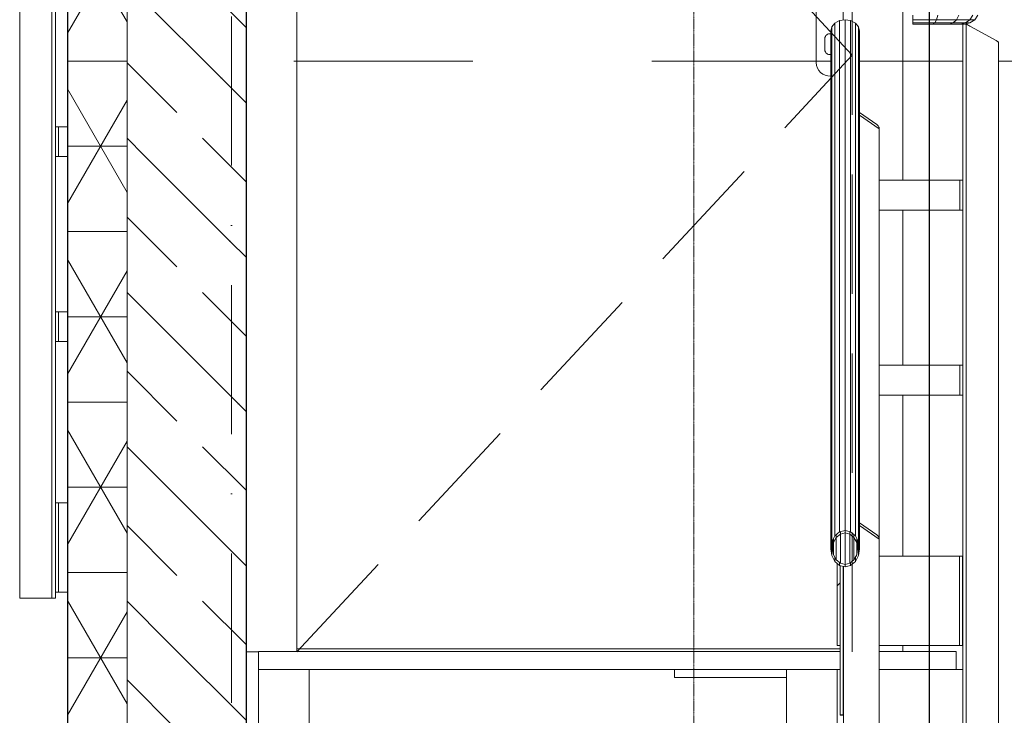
# Model space of a CAD drawing. Header units: millimetres. Extents: x -3176 to 162662, y -36434 to 57907.
# Tile 35 of 155: x 81999 to 83649, y 2904 to 4069. Entities that reach past the tile are written whole.
import ezdxf

# ---------------------------------------------------------------- set-up
doc = ezdxf.new("R2010")
doc.units = ezdxf.units.MM
for name, pattern in [('1-Sheet - 32170-CIV-6170-DW-2035-015-02 - PRZEKROJE A-A - B-B$0$A_Dash_3_0mm', [60, 30, -30]), ('1-Sheet - 32170-CIV-6170-DW-2035-015-02 - PRZEKROJE A-A - B-B$0$A_Dash_Dot_2_5mm_Axis', [45, 25, -10, 0, -10]), ('1-Sheet - 32170-CIV-6170-DW-2035-015-02 - PRZEKROJE A-A - B-B$0$A_Hidden_2_0mm', [30, 20, -10]), ('DASHED', [0.75, 0.5, -0.25])]:
    doc.linetypes.add(name, pattern=pattern)
doc.layers.get('0').update_dxf_attribs({"lineweight": 5})
for name, color, linetype, lineweight in [('!UG_kształtki', 10, 'Continuous', 30), ('!UG_Pomocnicza', 7, 'Continuous', 5), ('1-Sheet - 32170-CIV-6170-DW-2035-015-02 - PRZEKROJE A-A - B-B$0$A-AREA', 8, '1-Sheet - 32170-CIV-6170-DW-2035-015-02 - PRZEKROJE A-A - B-B$0$A_Dash_3_0mm', 0), ('1-Sheet - 32170-CIV-6170-DW-2035-015-02 - PRZEKROJE A-A - B-B$0$A-COLS', 8, 'Continuous', 0), ('1-Sheet - 32170-CIV-6170-DW-2035-015-02 - PRZEKROJE A-A - B-B$0$A-DETL', 8, 'Continuous', 0), ('1-Sheet - 32170-CIV-6170-DW-2035-015-02 - PRZEKROJE A-A - B-B$0$A-DOOR', 8, 'Continuous', 0), ('1-Sheet - 32170-CIV-6170-DW-2035-015-02 - PRZEKROJE A-A - B-B$0$A-FLOR-HRAL', 8, 'Continuous', 0), ('1-Sheet - 32170-CIV-6170-DW-2035-015-02 - PRZEKROJE A-A - B-B$0$A-GENM', 8, 'Continuous', 0), ('1-Sheet - 32170-CIV-6170-DW-2035-015-02 - PRZEKROJE A-A - B-B$0$A-WALL', 8, 'Continuous', 0), ('1-Sheet - 32170-CIV-6170-DW-2035-015-02 - PRZEKROJE A-A - B-B$0$A-WALL-PATT', 8, 'Continuous', 0), ('1-Sheet - 32170-CIV-6170-DW-2035-015-02 - PRZEKROJE A-A - B-B$0$S-BEAM', 8, 'Continuous', 0), ('1-Sheet - 32170-CIV-6170-DW-2035-015-02 - PRZEKROJE A-A - B-B$0$S-GRID', 8, 'Continuous', 0), ('G-ANNO-SYMB', 111, 'DASHED', 9)]:
    doc.layers.add(name, color=color, linetype=linetype, lineweight=lineweight)
doc.styles.get("Standard").update_dxf_attribs({"font": 'arial.ttf'})
doc.dimstyles.get("Standard").update_dxf_attribs({"dimtxt": 100, "dimasz": 100, "dimexe": 0.18, "dimexo": 2, "dimgap": 0.09, "dimtad": 1, "dimdec": 0, "dimzin": 0, "dimdsep": 46, "dimtxsty": 'Standard', "dimblk": 'OBLIQUE', "dimcen": 0, "dimdle": 0.5, "dimclrd": 256, "dimclrt": 256, "dimadec": 0, "dimazin": 0, "dimtfac": 1, "dimtdec": 0, "dimtofl": 0, "dimtmove": 1, "dimatfit": 3, "dimldrblk": 'OBLIQUE', "dimfxl": 1, "dimtfillclr": 256, "dimtolj": 1, "dimtzin": 0, "dimlwd": -1, "dimarcsym": 0})

# ---------------------------------------------------------------- blocks, each defined once
blk = doc.blocks.new('_OBLIQUE')
at = {"color": 0, "linetype": 'ByBlock'}
blk.add_line((-0.5, -0.5), (0.5, 0.5), dxfattribs=at)
blk = doc.blocks.new('*D35')
at = {"layer": '!UG_Pomocnicza', "transparency": 16777216}
blk.add_line((82378.1, 4246.9), (83524.1, 4246.9), dxfattribs=at)
at = {"layer": '!UG_Pomocnicza', "color": 0, "lineweight": -2, "transparency": 16777216}
for p, q in [((82378.6, 4248.9), (82378.6, 4247.1)), ((83523.6, -245.7), (83523.6, 4247.1))]:
    blk.add_line(p, q, dxfattribs=at)
at = {"layer": 'Defpoints', "color": 0, "transparency": 16777216}
for p in [(82378.6, 4246.9), (83523.6, 4246.9), (83523.6, -247.7)]:
    blk.add_point(p, dxfattribs=at)
at = {"layer": '!UG_Pomocnicza', "transparency": 16777216, "xscale": 100, "yscale": 100, "zscale": 100, "rotation": 180}
blk.add_blockref('_OBLIQUE', (82378.6, 4246.9), dxfattribs=at)
at = {"layer": '!UG_Pomocnicza', "transparency": 16777216, "xscale": 100, "yscale": 100, "zscale": 100}
blk.add_blockref('_OBLIQUE', (83523.6, 4246.9), dxfattribs=at)
at = {"layer": '!UG_Pomocnicza', "transparency": 16777216, "insert": (82951.1, 4298.1), "char_height": 100, "attachment_point": 5}
blk.add_mtext('\\A1;1145', dxfattribs=at)
blk = doc.blocks.new('*D36')
at = {"layer": '!UG_Pomocnicza', "transparency": 16777216}
blk.add_line((83523.6, 4246.9), (84295.1, 4246.9), dxfattribs=at)
at = {"layer": '!UG_Pomocnicza', "color": 0, "lineweight": -2, "transparency": 16777216}
for p, q in [((83524.1, 4248.9), (83524.1, 4247.1)), ((84294.6, -351.7), (84294.6, 4247.1))]:
    blk.add_line(p, q, dxfattribs=at)
at = {"layer": 'Defpoints', "color": 0, "transparency": 16777216}
for p in [(83524.1, 4246.9), (84294.6, 4246.9), (84294.6, -353.7)]:
    blk.add_point(p, dxfattribs=at)
at = {"layer": '!UG_Pomocnicza', "transparency": 16777216, "xscale": 100, "yscale": 100, "zscale": 100, "rotation": 180}
blk.add_blockref('_OBLIQUE', (83524.1, 4246.9), dxfattribs=at)
at = {"layer": '!UG_Pomocnicza', "transparency": 16777216, "xscale": 100, "yscale": 100, "zscale": 100}
blk.add_blockref('_OBLIQUE', (84294.6, 4246.9), dxfattribs=at)
at = {"layer": '!UG_Pomocnicza', "transparency": 16777216, "insert": (83909.3, 4298.1), "char_height": 100, "attachment_point": 5}
blk.add_mtext('\\A1;770', dxfattribs=at)
blk = doc.blocks.new('1-Sheet - 32170-CIV-6170-DW-2035-015-02 - PRZEKROJE A-A - B-B$0$Railing - słupek_balustrady60x6-1062895-B2_SC_BB - Dep_PW')
at = {"layer": '1-Sheet - 32170-CIV-6170-DW-2035-015-02 - PRZEKROJE A-A - B-B$0$A-FLOR-HRAL'}
for p, q in [((-748.9, 414.71), (-753.1, 412.28)), ((-748.1, 310), (-748.1, 415.17)), ((-748.1, 415.17), (-747.7, 415.17)), ((-747.5, 415.17), (-747.7, 415.17)), ((-747.5, 389), (-747.5, 415.17)), ((-753.5, 310), (-753.5, 412.05)), ((-747.5, 358), (-747.5, 384)), ((-747.5, 326), (-747.5, 353)), ((-747.5, 310), (-747.5, 311)), ((-753.1, 310), (-753.5, 310)), ((-753.1, 310), (-748.9, 310)), ((-748.9, 310), (-748.1, 310)), ((-747.7, 310), (-748.1, 310)), ((-747.7, 310), (-747.5, 310))]:
    blk.add_line(p, q, dxfattribs=at)
at = {"layer": '1-Sheet - 32170-CIV-6170-DW-2035-015-02 - PRZEKROJE A-A - B-B$0$A-FLOR-HRAL', "flags": 128}
for points in [[(-748.1, 415.17), (-748.12, 415.16), (-748.18, 415.12), (-748.27, 415.07), (-748.4, 415), (-748.55, 414.91), (-748.72, 414.81), (-748.9, 414.71)], [(-753.1, 412.28), (-753.19, 412.23), (-753.27, 412.18), (-753.35, 412.14), (-753.41, 412.1), (-753.46, 412.08), (-753.49, 412.06), (-753.5, 412.05)]]:
    blk.add_lwpolyline(points, dxfattribs=at)
blk = doc.blocks.new('1-Sheet - 32170-CIV-6170-DW-2035-015-02 - PRZEKROJE A-A - B-B$0$Railing - Railing-1024618-B2_SC_BB - Dep_PW')
at = {"layer": '1-Sheet - 32170-CIV-6170-DW-2035-015-02 - PRZEKROJE A-A - B-B$0$A-FLOR-HRAL'}
for p, q in [((-747, 389), (-747.5, 389)), ((-747.5, 389), (-747.5, 384)), ((-747, 389), (-745.5, 389)), ((-747, 384), (-747, 389)), ((-747.5, 384), (-747, 384)), ((-745.5, 384), (-747, 384)), ((-747, 358), (-747.5, 358)), ((-747.5, 358), (-747.5, 353)), ((-747, 358), (-745.5, 358)), ((-747, 353), (-747, 358)), ((-747.5, 353), (-747, 353)), ((-745.5, 353), (-747, 353)), ((-747, 326), (-747.5, 326)), ((-747.5, 326), (-747.5, 311)), ((-747, 326), (-745.5, 326)), ((-747, 311), (-747, 326)), ((-747.5, 311), (-747, 311)), ((-745.5, 311), (-747, 311))]:
    blk.add_line(p, q, dxfattribs=at)
blk.add_blockref('1-Sheet - 32170-CIV-6170-DW-2035-015-02 - PRZEKROJE A-A - B-B$0$Railing - słupek_balustrady60x6-1062895-B2_SC_BB - Dep_PW', (0, 0))
blk = doc.blocks.new('1-Sheet - 32170-CIV-6170-DW-2035-015-02 - PRZEKROJE A-A - B-B$0$mcr ALPE 1-sk EI60 - DZ_OW_90x200_1-1009332-B2_SC_BB - Dep_PW')
at = {"layer": '1-Sheet - 32170-CIV-6170-DW-2035-015-02 - PRZEKROJE A-A - B-B$0$A-DETL', "linetype": '1-Sheet - 32170-CIV-6170-DW-2035-015-02 - PRZEKROJE A-A - B-B$0$A_Hidden_2_0mm'}
for p, q in [((-613.95, 401), (-707.05, 501)), ((-613.95, 401), (-707.05, 501)), ((-707.05, 501), (-707.05, 301)), ((-613.95, 301), (-613.95, 501)), ((-707.05, 301), (-613.95, 401)), ((-707.05, 301), (-613.95, 401))]:
    blk.add_line(p, q, dxfattribs=at)
at = {"layer": '1-Sheet - 32170-CIV-6170-DW-2035-015-02 - PRZEKROJE A-A - B-B$0$A-DOOR'}
for p, q in [((-707.05, 301.04), (-707.05, 491.15)), ((-613.95, 491.15), (-613.95, 406.64)), ((-615.5, 406.88), (-615.5, 412.25)), ((-620, 410), (-620, 399.75)), ((-618.55, 401.9), (-618.55, 403.8)), ((-616, 301.5), (-707.05, 301.5))]:
    blk.add_line(p, q, dxfattribs=at)
for centre, radius, start, end in [((-617.75, 403.8), 0.8, 76.5978, 180), ((-617.75, 401.9), 0.8, 180, 283.4022), ((-617.75, 399.75), 2.25, 180, 274.7652)]:
    blk.add_arc(centre, radius, start, end, dxfattribs=at)
blk = doc.blocks.new('1-Sheet - 32170-CIV-6170-DW-2035-015-02 - PRZEKROJE A-A - B-B')
at = {"layer": '1-Sheet - 32170-CIV-6170-DW-2035-015-02 - PRZEKROJE A-A - B-B$0$A-WALL-PATT', "lineweight": 9}
h = blk.add_hatch(dxfattribs=at)
h.set_pattern_fill('FP_20', color=256, angle=180, style=0, pattern_type=2)
h.set_pattern_definition([(5e-14, (17476.58, 400), (-1e-14, 14.287), []), (60, (17476.58, 400), (-12.372905, 7.1435), []), (120, (17476.58, 400), (-12.372905, -7.1435), [])])
h.paths.add_polyline_path([(8209.6, 275), (8217.86, 275), (8217.86, 631), (8207.86, 631), (8207.86, 275)])
h = blk.add_hatch(dxfattribs=at)
h.set_pattern_fill('FP_19', color=256, angle=135, style=0, pattern_type=2)
h.set_pattern_definition([(315, (17476.58, 400), (12.93157, 12.93157), [12.192, -6.096]), (315, (17489.787, 400), (12.93157, 12.93157), [20.32, 0, 0, 0])])
h.paths.add_polyline_path([(8217.86, 275), (8237.86, 275), (8237.86, 545.23), (8217.86, 545.23), (8217.86, 276.75)])
h.paths.add_polyline_path([(8237.86, 567.25), (8237.86, 631), (8217.86, 631), (8217.86, 567.25)])
at = {"layer": '1-Sheet - 32170-CIV-6170-DW-2035-015-02 - PRZEKROJE A-A - B-B$0$A-AREA'}
for p, q in [((8335.79, 400), (8237.86, 400)), ((8357.91, 400), (8340.62, 400)), ((8445.06, 400), (8363.9, 400))]:
    blk.add_line(p, q, dxfattribs=at)
at = {"layer": '1-Sheet - 32170-CIV-6170-DW-2035-015-02 - PRZEKROJE A-A - B-B$0$A-COLS'}
for p, q in [((8357.91, 406.21), (8357.91, 380.04)), ((8358.31, 406.21), (8358.51, 406.21)), ((8358.51, 280.04), (8358.51, 406.21)), ((8363.51, 403.44), (8359.31, 405.77)), ((8363.91, 280.04), (8363.91, 403.21)), ((8340.62, 391.38), (8343.51, 389.37)), ((8343.91, 388.63), (8340.62, 390.92)), ((8343.91, 388.78), (8343.91, 388.63)), ((8343.91, 388.63), (8343.91, 320.03)), ((8357.91, 375.04), (8357.91, 349.04)), ((8357.91, 344.04), (8357.91, 280.04)), ((8340.62, 322.63), (8343.51, 320.62)), ((8343.91, 319.88), (8340.62, 322.17)), ((8343.91, 320.03), (8343.91, 319.88)), ((8343.91, 319.88), (8343.91, 216.94)), ((8337.91, 216.94), (8337.91, 315.33))]:
    blk.add_line(p, q, dxfattribs=at)
at = {"layer": '1-Sheet - 32170-CIV-6170-DW-2035-015-02 - PRZEKROJE A-A - B-B$0$A-COLS', "flags": 128}
for points in [[(8359.31, 405.77), (8359.13, 405.87), (8358.96, 405.96), (8358.81, 406.05), (8358.68, 406.12), (8358.59, 406.17), (8358.53, 406.2), (8358.51, 406.21)], [(8363.91, 403.21), (8363.9, 403.22), (8363.87, 403.24), (8363.82, 403.26), (8363.76, 403.3), (8363.68, 403.34), (8363.6, 403.39), (8363.51, 403.44)], [(8343.51, 389.37), (8343.6, 389.3), (8343.68, 389.21), (8343.76, 389.13), (8343.82, 389.03), (8343.87, 388.94), (8343.9, 388.86), (8343.91, 388.78)], [(8343.51, 320.62), (8343.6, 320.55), (8343.68, 320.47), (8343.76, 320.38), (8343.82, 320.28), (8343.87, 320.19), (8343.9, 320.11), (8343.91, 320.03)]]:
    blk.add_lwpolyline(points, dxfattribs=at)
at = {"layer": '1-Sheet - 32170-CIV-6170-DW-2035-015-02 - PRZEKROJE A-A - B-B$0$A-GENM'}
for p, q in [((8336.86, 315.85), (8336.86, 312.04)), ((8337.36, 315.47), (8337.36, 290.36)), ((8337.86, 315.34), (8337.86, 290.36)), ((8336.86, 312.04), (8337.36, 312.54)), ((8309.6, 298.04), (8309.6, 296.68)), ((8309.6, 296.68), (8328.36, 296.68))]:
    blk.add_line(p, q, dxfattribs=at)
at = {"layer": '1-Sheet - 32170-CIV-6170-DW-2035-015-02 - PRZEKROJE A-A - B-B$0$A-GENM', "lineweight": 25}
blk.add_line((8337.86, 290.36), (8337.36, 290.36), dxfattribs=at)
at = {"layer": '1-Sheet - 32170-CIV-6170-DW-2035-015-02 - PRZEKROJE A-A - B-B$0$A-WALL', "lineweight": 25}
for p, q in [((8207.86, 634), (8207.86, -210)), ((8237.86, -203.76), (8237.86, 545.23))]:
    blk.add_line(p, q, dxfattribs=at)
at = {"layer": '1-Sheet - 32170-CIV-6170-DW-2035-015-02 - PRZEKROJE A-A - B-B$0$A-WALL'}
for p, q in [((8217.86, -210), (8217.86, 631)), ((8347.86, 491.15), (8347.86, 380.04)), ((8347.86, 375.04), (8347.86, 349.04)), ((8347.86, 344.04), (8347.86, 317.04)), ((8347.86, 302.04), (8347.86, 301.04)), ((8239.86, 301), (8237.86, 301))]:
    blk.add_line(p, q, dxfattribs=at)
at = {"layer": '1-Sheet - 32170-CIV-6170-DW-2035-015-02 - PRZEKROJE A-A - B-B$0$S-BEAM'}
for p, q in [((8349.56, 406.92), (8349.56, 407.7)), ((8353.72, 407.7), (8353.52, 406.92)), ((8357.25, 407.7), (8356.88, 406.92)), ((8359.61, 407.7), (8359.13, 406.92)), ((8360.44, 407.7), (8359.92, 406.92)), ((8359.92, 406.92), (8360.44, 407.7)), ((8335.98, 405.75), (8336.5, 406.37)), ((8336.5, 406.37), (8337.28, 406.79)), ((8336.5, 406.37), (8336.5, 320.44)), ((8337.28, 406.79), (8338.21, 406.93)), ((8337.28, 406.79), (8337.28, 321.09)), ((8338.21, 406.93), (8339.13, 406.79)), ((8338.21, 406.93), (8338.21, 321.32)), ((8339.13, 406.79), (8339.92, 406.37)), ((8339.13, 406.79), (8339.13, 321.09)), ((8339.92, 406.37), (8340.44, 405.75)), ((8339.92, 406.37), (8339.92, 320.44)), ((8349.56, 406.4), (8349.56, 406.92)), ((8353.52, 406.92), (8349.56, 406.92)), ((8349.56, 406.21), (8349.56, 406.4)), ((8353.22, 406.4), (8349.56, 406.4)), ((8352.87, 406.21), (8349.56, 406.21)), ((8353.22, 406.4), (8352.87, 406.21)), ((8355.68, 406.21), (8352.87, 406.21)), ((8353.52, 406.92), (8353.22, 406.4)), ((8356.33, 406.4), (8353.22, 406.4)), ((8356.88, 406.92), (8353.52, 406.92)), ((8356.33, 406.4), (8355.68, 406.21)), ((8357.55, 406.21), (8355.68, 406.21)), ((8356.88, 406.92), (8356.33, 406.4)), ((8358.4, 406.4), (8356.33, 406.4)), ((8359.13, 406.92), (8356.88, 406.92)), ((8358.4, 406.4), (8357.55, 406.21)), ((8358.21, 406.21), (8357.55, 406.21)), ((8359.13, 406.4), (8358.21, 406.21)), ((8358.21, 406.21), (8359.13, 406.4)), ((8359.13, 406.92), (8358.4, 406.4)), ((8359.13, 406.4), (8358.4, 406.4)), ((8359.92, 406.92), (8359.13, 406.4)), ((8359.92, 406.92), (8359.13, 406.92)), ((8359.13, 406.4), (8359.92, 406.92)), ((8335.79, 405.01), (8335.98, 405.75)), ((8335.79, 405.01), (8335.79, 318.29)), ((8335.98, 405.75), (8335.98, 319.45)), ((8340.44, 405.75), (8340.62, 405.01)), ((8340.44, 405.75), (8340.44, 319.45)), ((8340.62, 405.01), (8340.62, 318.29)), ((8357.41, 380.04), (8343.91, 380.04)), ((8357.41, 380.04), (8357.41, 375.04)), ((8357.91, 380.04), (8357.41, 380.04)), ((8357.91, 375.04), (8357.91, 380.04)), ((8343.91, 375.04), (8357.41, 375.04)), ((8357.41, 375.04), (8357.91, 375.04)), ((8357.41, 349.04), (8343.91, 349.04)), ((8357.41, 349.04), (8357.41, 344.04)), ((8357.91, 349.04), (8357.41, 349.04)), ((8357.91, 344.04), (8357.91, 349.04)), ((8343.91, 344.04), (8357.41, 344.04)), ((8357.41, 344.04), (8357.91, 344.04)), ((8336.5, 320.44), (8335.98, 319.45)), ((8336.27, 319.3), (8336.73, 320.15)), ((8337.28, 321.09), (8336.5, 320.44)), ((8336.73, 320.15), (8337.41, 320.72)), ((8336.73, 320.15), (8336.73, 320.54)), ((8336.73, 316.43), (8336.73, 320.15)), ((8338.21, 321.32), (8337.28, 321.09)), ((8337.41, 320.72), (8337.41, 321.12)), ((8337.41, 320.72), (8338.21, 320.92)), ((8337.41, 315.86), (8337.41, 320.72)), ((8339.13, 321.09), (8338.21, 321.32)), ((8338.21, 320.92), (8338.21, 321.32)), ((8338.21, 315.66), (8338.21, 320.92)), ((8338.21, 320.92), (8339.01, 320.72)), ((8339.01, 320.72), (8339.01, 321.12)), ((8339.01, 320.72), (8339.01, 315.86)), ((8339.01, 320.72), (8339.69, 320.15)), ((8339.92, 320.44), (8339.13, 321.09)), ((8339.69, 320.15), (8339.69, 320.54)), ((8339.69, 316.43), (8339.69, 320.15)), ((8339.69, 320.15), (8340.14, 319.3)), ((8340.44, 319.45), (8339.92, 320.44)), ((8335.98, 319.45), (8335.79, 318.29)), ((8335.98, 319.45), (8335.98, 317.13)), ((8336.11, 318.29), (8336.11, 319.71)), ((8336.11, 318.29), (8336.27, 319.3)), ((8336.27, 319.3), (8336.27, 320.01)), ((8336.27, 317.28), (8336.27, 319.3)), ((8340.14, 319.3), (8340.14, 320.01)), ((8340.14, 317.28), (8340.14, 319.3)), ((8340.14, 319.3), (8340.3, 318.29)), ((8340.3, 318.29), (8340.3, 319.71)), ((8340.44, 319.45), (8340.44, 317.13)), ((8340.62, 318.29), (8340.44, 319.45)), ((8335.79, 318.29), (8335.98, 317.13)), ((8335.98, 317.13), (8336.5, 316.15)), ((8336.27, 317.28), (8336.11, 318.29)), ((8336.73, 316.43), (8336.27, 317.28)), ((8336.5, 316.86), (8336.5, 316.15)), ((8340.14, 317.28), (8339.69, 316.43)), ((8339.92, 316.15), (8340.44, 317.13)), ((8339.92, 316.86), (8339.92, 316.15)), ((8340.3, 318.29), (8340.14, 317.28)), ((8340.44, 317.13), (8340.62, 318.29)), ((8343.91, 317.04), (8357.37, 317.04)), ((8357.87, 317.04), (8357.37, 317.04)), ((8357.37, 317.04), (8357.37, 302.04)), ((8357.87, 302.04), (8357.87, 317.04)), ((8336.5, 316.15), (8337.28, 315.49)), ((8337.41, 315.86), (8336.73, 316.43)), ((8337.28, 315.96), (8337.28, 315.49)), ((8337.28, 315.49), (8338.21, 315.26)), ((8337.36, 290.36), (8337.36, 315.47)), ((8338.21, 315.66), (8337.41, 315.86)), ((8337.86, 290.36), (8337.86, 315.34)), ((8339.01, 315.86), (8338.21, 315.66)), ((8338.21, 315.66), (8338.21, 315.26)), ((8338.21, 315.26), (8339.13, 315.49)), ((8339.69, 316.43), (8339.01, 315.86)), ((8339.13, 315.49), (8339.92, 316.15)), ((8339.13, 315.49), (8339.13, 315.96)), ((8337.36, 312.54), (8336.86, 312.04)), ((8336.86, 302.04), (8336.86, 312.04)), ((8337.36, 302.04), (8336.86, 302.04)), ((8357.37, 302.04), (8343.91, 302.04)), ((8357.37, 302.04), (8357.87, 302.04)), ((8239.86, 301.04), (8337.36, 301.04)), ((8239.86, 301.04), (8239.86, 298.04)), ((8343.91, 301.04), (8356.82, 301.04)), ((8356.82, 298.04), (8356.82, 301.04)), ((8239.86, 211.32), (8239.86, 298.04)), ((8248.36, 298.04), (8239.86, 298.04)), ((8239.86, 298.04), (8248.36, 298.04)), ((8248.36, 211.32), (8248.36, 298.04)), ((8328.36, 298.04), (8248.36, 298.04)), ((8328.36, 211.32), (8328.36, 298.04)), ((8336.86, 298.04), (8328.36, 298.04)), ((8328.36, 298.04), (8336.86, 298.04)), ((8336.86, 211.32), (8336.86, 298.04)), ((8337.36, 298.04), (8336.86, 298.04)), ((8356.82, 298.04), (8343.91, 298.04)), ((8357.91, 298.04), (8356.82, 298.04))]:
    blk.add_line(p, q, dxfattribs=at)
at = {"layer": '1-Sheet - 32170-CIV-6170-DW-2035-015-02 - PRZEKROJE A-A - B-B$0$S-GRID', "linetype": '1-Sheet - 32170-CIV-6170-DW-2035-015-02 - PRZEKROJE A-A - B-B$0$A_Dash_Dot_2_5mm_Axis'}
blk.add_line((8235.36, -292.66), (8235.36, 855), dxfattribs=at)
at = {"layer": '1-Sheet - 32170-CIV-6170-DW-2035-015-02 - PRZEKROJE A-A - B-B$0$A-DETL', "linetype": '1-Sheet - 32170-CIV-6170-DW-2035-015-02 - PRZEKROJE A-A - B-B$0$A_Hidden_2_0mm'}
blk.add_blockref('1-Sheet - 32170-CIV-6170-DW-2035-015-02 - PRZEKROJE A-A - B-B$0$mcr ALPE 1-sk EI60 - DZ_OW_90x200_1-1009332-B2_SC_BB - Dep_PW', (8953.36, 0), dxfattribs=at)
at = {"layer": '1-Sheet - 32170-CIV-6170-DW-2035-015-02 - PRZEKROJE A-A - B-B$0$A-FLOR-HRAL'}
blk.add_blockref('1-Sheet - 32170-CIV-6170-DW-2035-015-02 - PRZEKROJE A-A - B-B$0$Railing - Railing-1024618-B2_SC_BB - Dep_PW', (8953.36, 0), dxfattribs=at)

msp = doc.modelspace()

# ---------------------------------------------------------------- linework, layer by layer
at = {"layer": 'G-ANNO-SYMB', "color": 18, "true_color": 0x000000}
msp.add_line((83128.59, -3144.01), (83128.59, 9454.92), dxfattribs=at)

# ---------------------------------------------------------------- block references
at = {"layer": '!UG_kształtki', "xscale": 10, "yscale": 10, "zscale": 10}
msp.add_blockref('1-Sheet - 32170-CIV-6170-DW-2035-015-02 - PRZEKROJE A-A - B-B', (0, 0), dxfattribs=at)

# ---------------------------------------------------------------- dimensions: what is measured, and where the dimension line sits
at = {"layer": '!UG_Pomocnicza'}
for base, p1, p2, picture, middle in [((83523.57, 4246.92), (82378.59, 4246.92), (83523.57, -247.74), '*D35', (82951.08, 4298.07)), ((84294.572517, 4246.921357), (83524.072524, 4246.921357), (84294.572517, -353.740693), '*D36', (83909.32252, 4298.068656))]:
    dim = msp.add_linear_dim(base=base, p1=p1, p2=p2, dimstyle='Standard', dxfattribs=at)
    dim.commit()
    dim.dimension.update_dxf_attribs({"geometry": picture, "text_midpoint": middle})

doc.saveas('drawing.dxf')
